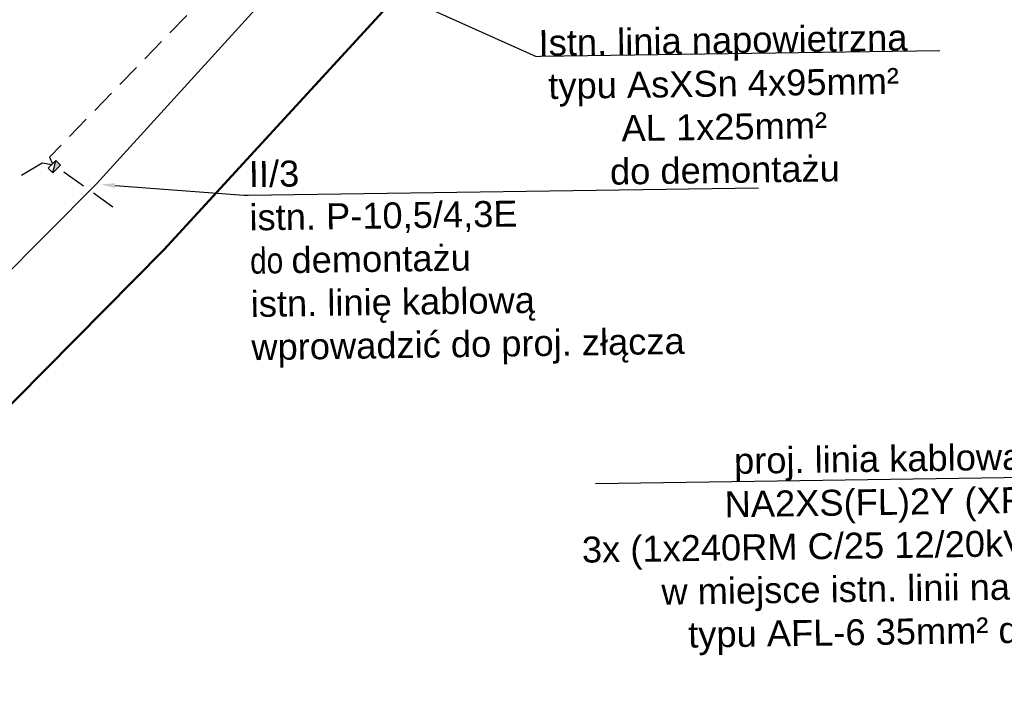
# Model space of a CAD drawing. Header units: millimetres. Extents: x 6504137 to 6515825, y 5737606 to 5784558.
# Tile 47 of 115: x 6511798 to 6511880, y 5757825 to 5757881. Entities that reach past the tile are written whole.
import ezdxf
from ezdxf import colors
from ezdxf.entities.mleader import LeaderData, LeaderLine
from ezdxf.math import Vec2, Vec3

# ---------------------------------------------------------------- set-up
doc = ezdxf.new("R2010")
doc.units = ezdxf.units.MM
doc.linetypes.add('JIS_02_2.0', pattern=[3, 2, -1])
for name, color, linetype in [('- kolizja linia nn', 132, 'Continuous'), ('_Kąt załomu', 7, 'Continuous'), ('_Opisy', 7, 'Continuous')]:
    doc.layers.add(name, color=color, linetype=linetype)
for name, color, linetype, lineweight in [('-Linia kablowa nn', 132, 'JIS_02_2.0', 30), ('_-demontaż nn', 132, 'DEMONTAZ', 20), ('_Zakres mapy projektowej', 4, 'Continuous', 50)]:
    doc.layers.add(name, color=color, linetype=linetype, lineweight=lineweight)
doc.styles.get("Standard").update_dxf_attribs({"font": 'ARIALN.TTF'})
doc.linetypes.add('DEMONTAZ', pattern='A,1,["x",Standard,S=1,R=0,X=-0.1,Y=-0.35],1', length=2)
doc.dimstyles.new('Kat załomu', dxfattribs={"dimtxt": 2.2, "dimasz": 5, "dimexe": 0.18, "dimexo": 0.0625, "dimtad": 0, "dimtih": 1, "dimtoh": 1, "dimdec": 4, "dimzin": 0, "dimdsep": 46, "dimtxsty": 'Standard', "dimcen": 0.9, "dimse1": 1, "dimse2": 1, "dimadec": 0, "dimazin": 0, "dimtfac": 1, "dimtdec": 4, "dimtofl": 0, "dimtmove": 0, "dimatfit": 3, "dimfxl": 1, "dimtolj": 1, "dimtzin": 0, "dimarcsym": 0})

# ---------------------------------------------------------------- blocks, each defined once
blk = doc.blocks.new('*D39')
at = {"layer": '_Kąt załomu', "color": 0, "lineweight": -2, "transparency": 16777216}
for start, end in [(327.3791, 68.7131), (208.99689, 310.32765)]:
    blk.add_arc((6513068.902, 5758234.535), 21.616, start, end, dxfattribs=at)
at = {"layer": '_Kąt załomu', "color": 0, "transparency": 16777216}
for points in [[(6513076.539, 5758253.87), (6513076.96, 5758255.483), (6513071.912, 5758255.941)], [(6513049.225, 5758223.739), (6513050.766, 5758224.373), (6513048.094, 5758228.68)]]:
    blk.add_solid(points, dxfattribs=at)
at = {"layer": 'Defpoints', "color": 0, "transparency": 16777216}
for p in [(6513238.178, 5759438.352), (6513068.902, 5758234.535), (6513071.839, 5758213.119), (6510843.987, 5757608.544)]:
    blk.add_point(p, dxfattribs=at)
at = {"layer": '_Kąt załomu', "color": 0, "transparency": 16777216, "insert": (6513085.18, 5758220.312), "char_height": 2.2, "attachment_point": 5, "rotation": 229}
blk.add_mtext('\\A1;246°', dxfattribs=at)
blk = doc.blocks.new('*D40')
at = {"layer": '_Kąt załomu', "color": 0, "lineweight": -2, "transparency": 16777216}
for start, end in [(315.03477, 4.86539), (251.71524, 301.5499)]:
    blk.add_arc((6510843.987, 5757608.544), 26.446, start, end, dxfattribs=at)
at = {"layer": '_Kąt załomu', "color": 0, "transparency": 16777216}
for points in [[(6510869.518, 5757610.638), (6510871.158, 5757610.936), (6510869.445, 5757615.707)], [(6510835.355, 5757582.67), (6510836.025, 5757584.196), (6510831.112, 5757585.444)]]:
    blk.add_solid(points, dxfattribs=at)
at = {"layer": 'Defpoints', "color": 0, "transparency": 16777216}
for p in [(6513068.902, 5758234.535), (6510843.987, 5757608.544), (6510851.195, 5757583.099), (6510579.264, 5757133.586)]:
    blk.add_point(p, dxfattribs=at)
at = {"layer": '_Kąt załomu', "color": 0, "transparency": 16777216, "insert": (6510860.374, 5757587.787), "char_height": 2.2, "attachment_point": 5, "rotation": 218}
blk.add_mtext('\\A1;135°', dxfattribs=at)

msp = doc.modelspace()

# ---------------------------------------------------------------- hatches: boundary and pattern name
at = {"layer": '- kolizja linia nn', "transparency": 33554687}
h = msp.add_hatch(color=141, dxfattribs=at)
h.dxf.hatch_style = 1
h.paths.add_polyline_path([(6511800.95046, 5757868.31427), (6511801.1909, 5757869.35193), (6511801.58663, 5757868.96512)])
h = msp.add_hatch(color=141, dxfattribs=at)
h.dxf.hatch_style = 1
h.paths.add_polyline_path([(6511800.95046, 5757868.31427), (6511801.1909, 5757869.35193), (6511801.58663, 5757868.96512)])

# ---------------------------------------------------------------- linework, layer by layer
at = {"layer": '- kolizja linia nn'}
msp.add_lwpolyline([(6511800.55473, 5757868.70107), (6511801.1909, 5757869.35193), (6511801.58663, 5757868.96512), (6511800.95046, 5757868.31427)], close=True, dxfattribs=at)
msp.add_lwpolyline([(6511800.55473, 5757868.70107), (6511801.1909, 5757869.35193), (6511801.58663, 5757868.96512), (6511800.95046, 5757868.31427)], close=True, dxfattribs=at)
msp.add_lwpolyline([(6511800.95046, 5757868.31427), (6511801.1909, 5757869.35193), (6511801.58663, 5757868.96512), (6511800.95046, 5757868.31427)], dxfattribs=at)
msp.add_lwpolyline([(6511800.95046, 5757868.31427), (6511801.1909, 5757869.35193), (6511801.58663, 5757868.96512), (6511800.95046, 5757868.31427)], dxfattribs=at)
at = {"layer": '-Linia kablowa nn'}
for points in [[(6511812.08682, 5757881.40385), (6511800.67709, 5757869.64138), (6511800.67709, 5757869.64138), (6511800.67709, 5757869.64138), (6511800.67709, 5757869.64138), (6511800.67709, 5757869.64138), (6511800.67709, 5757869.64138), (6511800.67709, 5757869.64138), (6511800.67709, 5757869.64138), (6511800.67709, 5757869.64138), (6511800.67709, 5757869.64138), (6511800.67709, 5757869.64138), (6511800.67709, 5757869.64138), (6511800.67709, 5757869.64138), (6511800.67709, 5757869.64138), (6511800.67709, 5757869.64138), (6511800.67709, 5757869.64138), (6511800.67709, 5757869.64138), (6511800.67709, 5757869.64138), (6511800.67709, 5757869.64138), (6511800.67709, 5757869.64138), (6511800.67709, 5757869.64138), (6511800.67709, 5757869.64138), (6511800.67709, 5757869.64138), (6511800.67709, 5757869.64138), (6511800.67709, 5757869.64138), (6511800.67709, 5757869.64138), (6511800.67709, 5757869.64138), (6511800.67709, 5757869.64138), (6511800.67709, 5757869.64138), (6511800.67709, 5757869.64138), (6511800.67709, 5757869.64138), (6511800.67709, 5757869.64138), (6511800.67709, 5757869.64138), (6511800.67709, 5757869.64138), (6511800.67709, 5757869.64138), (6511800.67709, 5757869.64138), (6511800.67709, 5757869.64138), (6511800.67709, 5757869.64138), (6511800.67709, 5757869.64138), (6511800.67709, 5757869.64138), (6511800.67709, 5757869.64138), (6511800.67709, 5757869.64138), (6511800.67709, 5757869.64138), (6511800.67709, 5757869.64138), (6511800.67709, 5757869.64138), (6511800.67709, 5757869.64138), (6511800.67709, 5757869.64138), (6511800.67709, 5757869.64138), (6511800.67709, 5757869.64138), (6511800.67709, 5757869.64138), (6511800.67709, 5757869.64138), (6511800.67709, 5757869.64138), (6511800.67709, 5757869.64138), (6511800.67709, 5757869.64138), (6511800.67709, 5757869.64138), (6511800.67709, 5757869.64138), (6511800.67709, 5757869.64138), (6511800.67709, 5757869.64138), (6511800.67709, 5757869.64138), (6511800.67709, 5757869.64138), (6511800.67709, 5757869.64138), (6511800.67709, 5757869.64138), (6511800.67709, 5757869.64138), (6511800.67709, 5757869.64138), (6511800.67709, 5757869.64138), (6511800.67709, 5757869.64138), (6511800.67709, 5757869.64138), (6511800.67709, 5757869.64138), (6511800.67709, 5757869.64138), (6511800.67709, 5757869.64138), (6511800.67709, 5757869.64138), (6511800.67709, 5757869.64138), (6511800.67709, 5757869.64138), (6511800.67709, 5757869.64138), (6511800.67709, 5757869.64138), (6511800.91985, 5757869.07462), (6511800.91985, 5757869.07462), (6511800.91985, 5757869.07462), (6511800.91985, 5757869.07462), (6511800.91985, 5757869.07462), (6511800.91985, 5757869.07462), (6511800.91985, 5757869.07462), (6511800.91985, 5757869.07462), (6511800.91985, 5757869.07462), (6511800.91985, 5757869.07462), (6511800.91985, 5757869.07462), (6511800.91985, 5757869.07462), (6511800.91985, 5757869.07462), (6511800.91985, 5757869.07462), (6511800.91985, 5757869.07462), (6511800.91985, 5757869.07462), (6511800.91985, 5757869.07462), (6511800.91985, 5757869.07462), (6511800.91985, 5757869.07462), (6511800.91985, 5757869.07462), (6511800.91985, 5757869.07462), (6511800.91985, 5757869.07462), (6511800.91985, 5757869.07462), (6511800.91985, 5757869.07462), (6511800.91985, 5757869.07462), (6511800.91985, 5757869.07462), (6511800.91985, 5757869.07462), (6511800.91985, 5757869.07462), (6511800.91985, 5757869.07462), (6511800.91985, 5757869.07462), (6511800.91985, 5757869.07462), (6511800.91985, 5757869.07462), (6511800.91985, 5757869.07462), (6511800.91985, 5757869.07462), (6511800.91985, 5757869.07462), (6511800.91985, 5757869.07462), (6511800.91985, 5757869.07462), (6511800.91985, 5757869.07462), (6511800.91985, 5757869.07462), (6511800.91985, 5757869.07462), (6511800.91985, 5757869.07462), (6511800.91985, 5757869.07462), (6511800.91985, 5757869.07462), (6511800.91985, 5757869.07462), (6511800.91985, 5757869.07462), (6511800.91985, 5757869.07462), (6511800.91985, 5757869.07462), (6511800.91985, 5757869.07462), (6511800.91985, 5757869.07462), (6511800.91985, 5757869.07462), (6511800.91985, 5757869.07462), (6511800.91985, 5757869.07462), (6511800.91985, 5757869.07462), (6511800.91985, 5757869.07462), (6511800.91985, 5757869.07462), (6511800.91985, 5757869.07462), (6511800.91985, 5757869.07462), (6511800.91985, 5757869.07462), (6511800.91985, 5757869.07462), (6511800.91985, 5757869.07462), (6511800.91985, 5757869.07462), (6511800.91985, 5757869.07462), (6511800.91985, 5757869.07462), (6511800.91985, 5757869.07462), (6511800.91985, 5757869.07462), (6511800.91985, 5757869.07462), (6511800.91985, 5757869.07462), (6511800.91985, 5757869.07462), (6511800.91985, 5757869.07462), (6511800.91985, 5757869.07462), (6511800.91985, 5757869.07462), (6511800.91985, 5757869.07462), (6511800.91985, 5757869.07462), (6511800.91985, 5757869.07462), (6511800.91985, 5757869.07462), (6511800.91985, 5757869.07462), (6511800.91985, 5757869.07462), (6511800.91985, 5757869.07462), (6511800.91985, 5757869.07462), (6511800.91985, 5757869.07462), (6511800.91985, 5757869.07462), (6511800.91985, 5757869.07462), (6511800.91985, 5757869.07462), (6511800.91985, 5757869.07462), (6511800.91985, 5757869.07462), (6511800.91985, 5757869.07462), (6511800.91985, 5757869.07462), (6511800.91985, 5757869.07462), (6511800.91985, 5757869.07462), (6511800.91985, 5757869.07462), (6511800.91985, 5757869.07462), (6511800.91985, 5757869.07462), (6511800.91985, 5757869.07462), (6511800.91985, 5757869.07462), (6511800.91985, 5757869.07462), (6511800.91985, 5757869.07462), (6511800.91985, 5757869.07462), (6511800.91985, 5757869.07462), (6511800.91985, 5757869.07462), (6511800.91985, 5757869.07462), (6511800.91985, 5757869.07462), (6511800.91985, 5757869.07462), (6511800.91985, 5757869.07462), (6511800.91985, 5757869.07462), (6511800.91985, 5757869.07462), (6511800.91985, 5757869.07462), (6511800.91985, 5757869.07462), (6511800.91985, 5757869.07462), (6511800.91985, 5757869.07462), (6511800.91985, 5757869.07462), (6511800.91985, 5757869.07462), (6511800.91985, 5757869.07462), (6511800.91985, 5757869.07462), (6511800.91985, 5757869.07462), (6511800.91985, 5757869.07462), (6511800.91985, 5757869.07462), (6511800.91985, 5757869.07462), (6511800.91985, 5757869.07462), (6511800.91985, 5757869.07462), (6511800.91985, 5757869.07462), (6511800.91985, 5757869.07462), (6511800.91985, 5757869.07462), (6511800.91985, 5757869.07462), (6511800.91985, 5757869.07462), (6511800.91985, 5757869.07462), (6511800.91985, 5757869.07462), (6511800.91985, 5757869.07462), (6511800.91985, 5757869.07462), (6511800.91985, 5757869.07462), (6511800.91985, 5757869.07462), (6511800.91985, 5757869.07462), (6511800.91985, 5757869.07462), (6511800.91985, 5757869.07462), (6511800.91985, 5757869.07462), (6511800.91985, 5757869.07462), (6511800.91985, 5757869.07462), (6511800.91985, 5757869.07462), (6511800.91985, 5757869.07462), (6511800.91985, 5757869.07462), (6511800.91985, 5757869.07462), (6511800.91985, 5757869.07462), (6511800.91985, 5757869.07462), (6511800.91985, 5757869.07462), (6511800.91985, 5757869.07462), (6511800.91985, 5757869.07462), (6511800.91985, 5757869.07462), (6511800.91985, 5757869.07462), (6511800.91985, 5757869.07462), (6511800.91985, 5757869.07462), (6511800.91985, 5757869.07462), (6511800.91985, 5757869.07462), (6511800.91985, 5757869.07462), (6511800.91985, 5757869.07462), (6511800.91985, 5757869.07462), (6511800.91985, 5757869.07462)], [(6511800.84911, 5757869.00225), (6511800.84911, 5757869.00225), (6511800.84911, 5757869.00225), (6511800.84911, 5757869.00225), (6511800.84911, 5757869.00225), (6511800.84911, 5757869.00225), (6511800.84911, 5757869.00225), (6511800.84911, 5757869.00225), (6511800.84911, 5757869.00225), (6511800.84911, 5757869.00225), (6511800.84911, 5757869.00225), (6511800.84911, 5757869.00225), (6511800.84911, 5757869.00225), (6511800.84911, 5757869.00225), (6511800.84911, 5757869.00225), (6511800.84911, 5757869.00225), (6511800.84911, 5757869.00225), (6511800.84911, 5757869.00225), (6511800.84911, 5757869.00225), (6511800.84911, 5757869.00225), (6511800.84911, 5757869.00225), (6511800.84911, 5757869.00225), (6511800.84911, 5757869.00225), (6511800.84911, 5757869.00225), (6511800.84911, 5757869.00225), (6511800.84911, 5757869.00225), (6511800.84911, 5757869.00225), (6511800.84911, 5757869.00225), (6511800.84911, 5757869.00225), (6511800.84911, 5757869.00225), (6511800.84911, 5757869.00225), (6511800.84911, 5757869.00225), (6511800.84911, 5757869.00225), (6511800.84911, 5757869.00225), (6511800.84911, 5757869.00225), (6511800.84911, 5757869.00225), (6511800.84911, 5757869.00225), (6511800.84911, 5757869.00225), (6511800.84911, 5757869.00225), (6511800.84911, 5757869.00225), (6511800.84911, 5757869.00225), (6511800.84911, 5757869.00225), (6511800.84911, 5757869.00225), (6511800.84911, 5757869.00225), (6511800.84911, 5757869.00225), (6511800.84911, 5757869.00225), (6511800.84911, 5757869.00225), (6511800.84911, 5757869.00225), (6511800.84911, 5757869.00225), (6511800.84911, 5757869.00225), (6511800.84911, 5757869.00225), (6511800.84911, 5757869.00225), (6511800.84911, 5757869.00225), (6511800.84911, 5757869.00225), (6511800.84911, 5757869.00225), (6511800.84911, 5757869.00225), (6511800.84911, 5757869.00225), (6511800.84911, 5757869.00225), (6511800.84911, 5757869.00225), (6511800.84911, 5757869.00225), (6511800.84911, 5757869.00225), (6511800.84911, 5757869.00225), (6511800.84911, 5757869.00225), (6511800.84911, 5757869.00225), (6511800.84911, 5757869.00225), (6511800.84911, 5757869.00225), (6511800.84911, 5757869.00225), (6511800.84911, 5757869.00225), (6511800.84911, 5757869.00225), (6511800.84911, 5757869.00225), (6511800.84911, 5757869.00225), (6511800.84911, 5757869.00225), (6511800.84911, 5757869.00225), (6511800.84911, 5757869.00225), (6511800.84911, 5757869.00225), (6511800.84911, 5757869.00225), (6511800.84911, 5757869.00225), (6511800.84911, 5757869.00225), (6511800.84911, 5757869.00225), (6511800.84911, 5757869.00225), (6511800.84911, 5757869.00225), (6511800.84911, 5757869.00225), (6511800.84911, 5757869.00225), (6511800.84911, 5757869.00225), (6511800.84911, 5757869.00225), (6511800.84911, 5757869.00225), (6511800.84911, 5757869.00225), (6511800.84911, 5757869.00225), (6511800.84911, 5757869.00225), (6511800.84911, 5757869.00225), (6511800.84911, 5757869.00225), (6511800.06682, 5757869.12385), (6511800.06682, 5757869.12385), (6511800.06682, 5757869.12385), (6511800.06682, 5757869.12385), (6511800.06682, 5757869.12385), (6511800.06682, 5757869.12385), (6511800.06682, 5757869.12385), (6511800.06682, 5757869.12385), (6511800.06682, 5757869.12385), (6511800.06682, 5757869.12385), (6511800.06682, 5757869.12385), (6511800.06682, 5757869.12385), (6511800.06682, 5757869.12385), (6511800.06682, 5757869.12385), (6511800.06682, 5757869.12385), (6511800.06682, 5757869.12385), (6511800.06682, 5757869.12385), (6511800.06682, 5757869.12385), (6511800.06682, 5757869.12385), (6511800.06682, 5757869.12385), (6511800.06682, 5757869.12385), (6511800.06682, 5757869.12385), (6511800.06682, 5757869.12385), (6511800.06682, 5757869.12385), (6511800.06682, 5757869.12385), (6511800.06682, 5757869.12385), (6511800.06682, 5757869.12385), (6511800.06682, 5757869.12385), (6511800.06682, 5757869.12385), (6511800.06682, 5757869.12385), (6511800.06682, 5757869.12385), (6511800.06682, 5757869.12385), (6511794.31682, 5757865.70385)], [(6511805.95, 5757865.47), (6511805.95, 5757865.47), (6511805.95, 5757865.47), (6511805.95, 5757865.47), (6511805.95, 5757865.47), (6511805.95, 5757865.47), (6511805.95, 5757865.47), (6511805.95, 5757865.47), (6511805.95, 5757865.47), (6511805.95, 5757865.47), (6511805.95, 5757865.47), (6511805.95, 5757865.47), (6511805.95, 5757865.47), (6511805.95, 5757865.47), (6511805.95, 5757865.47), (6511805.95, 5757865.47), (6511805.95, 5757865.47), (6511805.95, 5757865.47), (6511805.95, 5757865.47), (6511805.95, 5757865.47), (6511805.95, 5757865.47), (6511805.95, 5757865.47), (6511805.95, 5757865.47), (6511805.95, 5757865.47), (6511805.95, 5757865.47), (6511805.95, 5757865.47), (6511805.95, 5757865.47), (6511805.95, 5757865.47), (6511805.95, 5757865.47), (6511805.95, 5757865.47), (6511805.95, 5757865.47), (6511805.95, 5757865.47), (6511805.95, 5757865.47), (6511805.95, 5757865.47), (6511805.95, 5757865.47), (6511805.95, 5757865.47), (6511805.95, 5757865.47), (6511805.95, 5757865.47), (6511805.95, 5757865.47), (6511805.95, 5757865.47), (6511805.95, 5757865.47), (6511805.95, 5757865.47), (6511805.95, 5757865.47), (6511805.95, 5757865.47), (6511805.95, 5757865.47), (6511805.95, 5757865.47), (6511805.95, 5757865.47), (6511805.95, 5757865.47), (6511805.95, 5757865.47), (6511805.95, 5757865.47), (6511805.95, 5757865.47), (6511805.95, 5757865.47), (6511805.95, 5757865.47), (6511805.95, 5757865.47), (6511805.95, 5757865.47), (6511805.95, 5757865.47), (6511805.95, 5757865.47), (6511805.95, 5757865.47), (6511805.95, 5757865.47), (6511805.95, 5757865.47), (6511805.95, 5757865.47), (6511805.95, 5757865.47), (6511805.95, 5757865.47), (6511805.95, 5757865.47), (6511805.95, 5757865.47), (6511805.95, 5757865.47), (6511805.95, 5757865.47), (6511805.95, 5757865.47), (6511805.95, 5757865.47), (6511805.95, 5757865.47), (6511805.95, 5757865.47), (6511805.95, 5757865.47), (6511805.95, 5757865.47), (6511805.95, 5757865.47), (6511805.95, 5757865.47), (6511805.95, 5757865.47), (6511805.95, 5757865.47), (6511805.95, 5757865.47), (6511805.95, 5757865.47), (6511805.95, 5757865.47), (6511805.95, 5757865.47), (6511805.95, 5757865.47), (6511805.95, 5757865.47), (6511805.95, 5757865.47), (6511805.95, 5757865.47), (6511805.95, 5757865.47), (6511805.95, 5757865.47), (6511805.95, 5757865.47), (6511805.95, 5757865.47), (6511805.95, 5757865.47), (6511805.95, 5757865.47), (6511805.95, 5757865.47), (6511805.95, 5757865.47), (6511805.95, 5757865.47), (6511805.95, 5757865.47), (6511805.95, 5757865.47), (6511805.95, 5757865.47), (6511805.95, 5757865.47), (6511805.95, 5757865.47), (6511805.95, 5757865.47), (6511805.95, 5757865.47), (6511805.95, 5757865.47), (6511805.95, 5757865.47), (6511805.95, 5757865.47), (6511805.95, 5757865.47), (6511805.95, 5757865.47), (6511805.95, 5757865.47), (6511805.95, 5757865.47), (6511805.95, 5757865.47), (6511805.95, 5757865.47), (6511805.95, 5757865.47), (6511805.95, 5757865.47), (6511805.95, 5757865.47), (6511805.95, 5757865.47), (6511805.95, 5757865.47), (6511805.95, 5757865.47), (6511805.95, 5757865.47), (6511805.95, 5757865.47), (6511805.95, 5757865.47), (6511805.95, 5757865.47), (6511805.95, 5757865.47), (6511805.95, 5757865.47), (6511805.95, 5757865.47), (6511805.95, 5757865.47), (6511805.95, 5757865.47), (6511805.95, 5757865.47), (6511805.95, 5757865.47), (6511805.95, 5757865.47), (6511805.95, 5757865.47), (6511805.95, 5757865.47), (6511805.95, 5757865.47), (6511805.95, 5757865.47), (6511805.95, 5757865.47), (6511805.95, 5757865.47), (6511805.95, 5757865.47), (6511805.95, 5757865.47), (6511805.95, 5757865.47), (6511805.95, 5757865.47), (6511805.95, 5757865.47), (6511805.95, 5757865.47), (6511805.95, 5757865.47), (6511805.95, 5757865.47), (6511805.95, 5757865.47), (6511805.95, 5757865.47), (6511805.95, 5757865.47), (6511805.95, 5757865.47), (6511805.95, 5757865.47), (6511805.95, 5757865.47), (6511805.95, 5757865.47), (6511805.95, 5757865.47), (6511805.95, 5757865.47), (6511805.95, 5757865.47), (6511805.95, 5757865.47), (6511805.95, 5757865.47), (6511805.95, 5757865.47), (6511805.95, 5757865.47), (6511805.95, 5757865.47), (6511805.95, 5757865.47), (6511805.95, 5757865.47), (6511805.95, 5757865.47), (6511805.95, 5757865.47), (6511805.95, 5757865.47), (6511805.95, 5757865.47), (6511805.95, 5757865.47), (6511805.95, 5757865.47), (6511805.95, 5757865.47), (6511805.95, 5757865.47), (6511805.95, 5757865.47), (6511805.95, 5757865.47), (6511805.95, 5757865.47), (6511805.95, 5757865.47), (6511805.95, 5757865.47), (6511805.95, 5757865.47), (6511805.95, 5757865.47), (6511805.95, 5757865.47), (6511805.95, 5757865.47), (6511805.95, 5757865.47), (6511805.95, 5757865.47), (6511805.95, 5757865.47), (6511805.95, 5757865.47), (6511805.95, 5757865.47), (6511805.95, 5757865.47), (6511805.95, 5757865.47), (6511805.95, 5757865.47), (6511805.95, 5757865.47), (6511805.95, 5757865.47), (6511805.95, 5757865.47), (6511805.95, 5757865.47), (6511805.95, 5757865.47), (6511805.95, 5757865.47), (6511805.95, 5757865.47), (6511805.95, 5757865.47), (6511805.95, 5757865.47), (6511805.95, 5757865.47), (6511805.95, 5757865.47), (6511805.95, 5757865.47), (6511805.95, 5757865.47), (6511805.95, 5757865.47), (6511805.95, 5757865.47), (6511805.95, 5757865.47), (6511805.95, 5757865.47), (6511805.95, 5757865.47), (6511805.95, 5757865.47), (6511805.95, 5757865.47), (6511805.95, 5757865.47), (6511805.95, 5757865.47), (6511805.95, 5757865.47), (6511805.95, 5757865.47), (6511805.95, 5757865.47), (6511805.95, 5757865.47), (6511805.95, 5757865.47), (6511805.95, 5757865.47), (6511805.95, 5757865.47), (6511805.95, 5757865.47), (6511805.95, 5757865.47), (6511805.95, 5757865.47), (6511805.95, 5757865.47), (6511805.95, 5757865.47), (6511805.95, 5757865.47), (6511805.95, 5757865.47), (6511805.95, 5757865.47), (6511805.95, 5757865.47), (6511805.95, 5757865.47), (6511805.95, 5757865.47), (6511805.95, 5757865.47), (6511805.95, 5757865.47), (6511805.95, 5757865.47), (6511805.95, 5757865.47), (6511805.95, 5757865.47), (6511805.95, 5757865.47), (6511801.35926, 5757868.7325), (6511801.35926, 5757868.7325), (6511801.35926, 5757868.7325), (6511801.35926, 5757868.7325), (6511801.35926, 5757868.7325), (6511801.35926, 5757868.7325), (6511801.35926, 5757868.7325), (6511801.35926, 5757868.7325), (6511801.35926, 5757868.7325), (6511801.35926, 5757868.7325), (6511801.35926, 5757868.7325), (6511801.35926, 5757868.7325), (6511801.35926, 5757868.7325), (6511801.35926, 5757868.7325), (6511801.35926, 5757868.7325), (6511801.35926, 5757868.7325), (6511801.35926, 5757868.7325), (6511801.35926, 5757868.7325), (6511801.35926, 5757868.7325), (6511801.35926, 5757868.7325), (6511801.35926, 5757868.7325), (6511801.35926, 5757868.7325), (6511801.35926, 5757868.7325), (6511801.35926, 5757868.7325), (6511801.35926, 5757868.7325), (6511801.35926, 5757868.7325), (6511801.35926, 5757868.7325), (6511801.35926, 5757868.7325), (6511801.35926, 5757868.7325), (6511801.35926, 5757868.7325), (6511801.35926, 5757868.7325), (6511801.35926, 5757868.7325), (6511801.35926, 5757868.7325), (6511801.35926, 5757868.7325), (6511801.35926, 5757868.7325), (6511801.35926, 5757868.7325), (6511801.35926, 5757868.7325), (6511801.35926, 5757868.7325), (6511801.35926, 5757868.7325), (6511801.35926, 5757868.7325), (6511801.35926, 5757868.7325), (6511801.35926, 5757868.7325), (6511801.35926, 5757868.7325), (6511801.35926, 5757868.7325), (6511801.35926, 5757868.7325), (6511801.35926, 5757868.7325), (6511801.35926, 5757868.7325), (6511801.35926, 5757868.7325), (6511801.35926, 5757868.7325), (6511801.35926, 5757868.7325), (6511801.35926, 5757868.7325), (6511801.35926, 5757868.7325), (6511801.35926, 5757868.7325), (6511801.35926, 5757868.7325), (6511801.35926, 5757868.7325), (6511801.35926, 5757868.7325), (6511801.35926, 5757868.7325), (6511801.35926, 5757868.7325), (6511801.35926, 5757868.7325), (6511801.35926, 5757868.7325), (6511801.35926, 5757868.7325), (6511801.35926, 5757868.7325), (6511801.35926, 5757868.7325), (6511801.35926, 5757868.7325), (6511801.35926, 5757868.7325), (6511801.35926, 5757868.7325), (6511801.35926, 5757868.7325), (6511801.35926, 5757868.7325), (6511801.35926, 5757868.7325), (6511801.35926, 5757868.7325), (6511801.35926, 5757868.7325), (6511801.35926, 5757868.7325), (6511801.35926, 5757868.7325), (6511801.35926, 5757868.7325), (6511801.35926, 5757868.7325), (6511801.35926, 5757868.7325), (6511801.35926, 5757868.7325), (6511801.35926, 5757868.7325), (6511801.35926, 5757868.7325), (6511801.35926, 5757868.7325), (6511801.35926, 5757868.7325), (6511801.35926, 5757868.7325), (6511801.35926, 5757868.7325), (6511801.35926, 5757868.7325), (6511801.35926, 5757868.7325), (6511801.35926, 5757868.7325), (6511801.35926, 5757868.7325), (6511801.35926, 5757868.7325), (6511801.35926, 5757868.7325), (6511801.35926, 5757868.7325), (6511801.35926, 5757868.7325), (6511801.35926, 5757868.7325), (6511801.35926, 5757868.7325), (6511801.35926, 5757868.7325), (6511801.35926, 5757868.7325), (6511801.35926, 5757868.7325), (6511801.35926, 5757868.7325), (6511801.35926, 5757868.7325), (6511801.35926, 5757868.7325), (6511801.35926, 5757868.7325), (6511801.35926, 5757868.7325), (6511801.35926, 5757868.7325), (6511801.35926, 5757868.7325), (6511801.35926, 5757868.7325), (6511801.35926, 5757868.7325), (6511801.35926, 5757868.7325), (6511801.35926, 5757868.7325), (6511801.35926, 5757868.7325), (6511801.35926, 5757868.7325), (6511801.35926, 5757868.7325), (6511801.35926, 5757868.7325), (6511801.35926, 5757868.7325), (6511801.35926, 5757868.7325), (6511801.35926, 5757868.7325), (6511801.35926, 5757868.7325), (6511801.35926, 5757868.7325), (6511801.35926, 5757868.7325), (6511801.35926, 5757868.7325), (6511801.35926, 5757868.7325), (6511801.35926, 5757868.7325), (6511801.35926, 5757868.7325), (6511801.35926, 5757868.7325), (6511801.35926, 5757868.7325), (6511801.35926, 5757868.7325), (6511801.35926, 5757868.7325), (6511801.35926, 5757868.7325), (6511801.35926, 5757868.7325), (6511801.35926, 5757868.7325), (6511801.35926, 5757868.7325), (6511801.35926, 5757868.7325), (6511801.35926, 5757868.7325), (6511801.35926, 5757868.7325), (6511801.35926, 5757868.7325), (6511801.35926, 5757868.7325), (6511801.35926, 5757868.7325), (6511801.35926, 5757868.7325), (6511801.35926, 5757868.7325), (6511801.35926, 5757868.7325), (6511801.35926, 5757868.7325), (6511801.35926, 5757868.7325), (6511801.35926, 5757868.7325), (6511801.35926, 5757868.7325), (6511801.35926, 5757868.7325), (6511801.35926, 5757868.7325), (6511801.35926, 5757868.7325), (6511801.35926, 5757868.7325), (6511801.35926, 5757868.7325), (6511801.35926, 5757868.7325), (6511801.35926, 5757868.7325), (6511801.35926, 5757868.7325), (6511801.35926, 5757868.7325), (6511801.35926, 5757868.7325), (6511801.35926, 5757868.7325), (6511801.35926, 5757868.7325), (6511801.35926, 5757868.7325)]]:
    msp.add_lwpolyline(points, dxfattribs=at)
at = {"layer": '_-demontaż nn', "linetype": 'DEMONTAZ'}
for p, q in [((6511804.58, 5757867.42), (6511839.74, 5757906.08)), ((6511769.92, 5757832.6), (6511804.58, 5757867.42))]:
    msp.add_line(p, q, dxfattribs=at)
at = {"layer": '_Zakres mapy projektowej'}
msp.add_lwpolyline([(6511888.22893, 5757942.31046), (6511870.14529, 5757956.79353), (6511859.88538, 5757947.69512), (6511839.63658, 5757927.13658), (6511820.23954, 5757908.01056), (6511807.26946, 5757896.2407), (6511793.19596, 5757887.08421), (6511771.01133, 5757865.67391), (6511746.28688, 5757842.06063), (6511708.37554, 5757804.0254), (6511731.29465, 5757781.49231), (6511775.76562, 5757827.12844), (6511810.17585, 5757861.91134), (6511834.38192, 5757888.27381), (6511847.82669, 5757902.75279)], close=True, dxfattribs=at)

# ---------------------------------------------------------------- dimensions: what is measured, and where the dimension line sits
at = {"layer": '_Kąt załomu'}
for base, center, p1, p2, picture, middle, turn in [((6513071.83868, 5758213.11917), (6513068.902, 5758234.535), (6513238.178, 5759438.352), (6510843.987, 5757608.54399), '*D39', (6513085.18004, 5758220.31223), 229), ((6510851.19469, 5757583.09922), (6510843.98701, 5757608.544), (6513068.902, 5758234.535), (6510579.264, 5757133.586), '*D40', (6510860.37414, 5757587.78709), 218)]:
    dim = msp.add_angular_dim_3p(base=base, center=center, p1=p1, p2=p2, dimstyle='Kat załomu', dxfattribs=at)
    dim.commit()
    dim.dimension.update_dxf_attribs({"geometry": picture, "text_midpoint": middle, "text_rotation": turn})

# ---------------------------------------------------------------- leaders
at = {"layer": '_Opisy', "linetype": 'Continuous'}
ml = msp.add_multileader_mtext('Standard', dxfattribs=at)
ml.set_content('{\\fArial|b0|i0|c238|p34;II/4     \\P\\C256;istn. P-10,5/6E\\P}do przebudowy na\\P{\\fArial|b0|i0|c238|p34;\\C256;Kgo 10,5/xxE\\Pprzesunąć w celu\\Pzachowania wymaganej \\Podległości}', color=256)
ml.set_leader_properties()
ml.build(insert=Vec2(0, 0))
ml.multileader.update_dxf_attribs({"text_left_attachment_type": 6, "text_right_attachment_type": 6, "dogleg_length": 0.45, "arrow_head_size": 1.2, "scale": 0.8})
ctx = ml.context
ctx.base_point, ctx.scale, ctx.char_height, ctx.arrow_head_size, ctx.landing_gap_size, ctx.plane_origin, ctx.plane_x_axis, ctx.plane_y_axis = Vec3(6511792.74805, 5757916.08071, 30.78), 0.8, 2.16, 1.2, 0.072, Vec3(6511894.07107, 5757963.771, 30.78), Vec3(0.99989223, 0.01468122), Vec3(-0.01468122, 0.99989223)
ctx.left_attachment, ctx.right_attachment = 6, 6
notes = []
notes.append((ctx, [(1, (1, 1, 0), (6511825.01943, 5757916.55455, 30.78), (-0.99989223, -0.01468122), 0.36, [(1, [(6511842.32999, 5757908.87101, 30.78)], 0, [])])]))
ctx.mtext.insert, ctx.mtext.text_direction, ctx.mtext.rotation, ctx.mtext.flow_direction = Vec3(6511792.77846, 5757918.91333, 30.78), Vec3(0.99989223, 0.01468122), 0.01468174, 5
ml = msp.add_multileader_mtext('Standard', dxfattribs=at)
ml.set_content('\\pxqc;{\\fArial|b0|i0|c238|p34;Istn. linia napowietrzna \\Ptypu AsXSn 4x95mm²\\PAL 1x25mm²\\P\\pq*;do demontażu}', color=256)
ml.set_leader_properties()
ml.build(insert=Vec2(0, 0))
ml.multileader.update_dxf_attribs({"text_left_attachment_type": 6, "text_right_attachment_type": 6, "dogleg_length": 0.45, "arrow_head_size": 1.2, "scale": 0.8})
ctx = ml.context
ctx.base_point, ctx.scale, ctx.char_height, ctx.arrow_head_size, ctx.landing_gap_size, ctx.plane_origin, ctx.plane_x_axis, ctx.plane_y_axis = Vec3(6511841.51482, 5757878.02242, 41.02), 0.8, 2.16, 1.2, 0.072, Vec3(6511912.16648, 5757930.91131, 41.02), Vec3(0.99989223, 0.01468122), Vec3(-0.01468122, 0.99989223)
ctx.left_attachment, ctx.right_attachment = 6, 6
notes.append((ctx, [(0, (1, 1, 0), (6511841.15485, 5757878.01714, 41.02), (0.99989223, 0.01468122), 0.36, [(0, [(6511822.02781, 5757886.60465, 41.02)], 0, [])])]))
ctx.mtext.insert, ctx.mtext.text_direction, ctx.mtext.rotation, ctx.mtext.alignment, ctx.mtext.flow_direction = Vec3(6511856.69578, 5757880.44092, 41.02), Vec3(0.99989223, 0.01468122), 0.01468174, 2, 5
ml = msp.add_multileader_mtext('Standard', dxfattribs=at)
ml.set_content('\\pxqc;{\\fArial|b0|i0|c238|p34;proj. linia kablowa SN-15kV \\PNA2XS(FL)2Y (XRUHAKXS)\\P\\C256;3x (1x240RM C/25 12/20kV) L=00088|00115m\\Pw miejsce istn. linii napowietrznej SN\\Ptypu AFL-6 35mm² do demontażu}', color=256)
ml.set_leader_properties()
ml.build(insert=Vec2(0, 0))
ml.multileader.update_dxf_attribs({"text_left_attachment_type": 6, "text_right_attachment_type": 6, "dogleg_length": 0.36, "arrow_head_size": 1.2, "scale": 0.8})
ctx = ml.context
ctx.base_point, ctx.scale, ctx.char_height, ctx.arrow_head_size, ctx.landing_gap_size, ctx.plane_origin, ctx.plane_x_axis, ctx.plane_y_axis = Vec3(6511844.97748, 5757842.41729, 10.3), 0.8, 2.16, 1.2, 0.072, Vec3(6511857.30921, 5757949.67041, 10.3), Vec3(0.99989223, 0.01468122), Vec3(-0.01468122, 0.99989223)
ctx.left_attachment, ctx.right_attachment, ctx.text_align_type = 6, 6, 2
notes.append((ctx, [(1, (1, 1, 0), (6511907.51232, 5757843.33548, 10.3), (-0.99989223, -0.01468122), 0.288, [(1, [(6511909.67963, 5757880.73028, 10.3)], 0, [])])]))
ctx.mtext.insert, ctx.mtext.text_direction, ctx.mtext.rotation, ctx.mtext.alignment, ctx.mtext.flow_direction = Vec3(6511876.05934, 5757845.70584, 10.3), Vec3(0.99989223, 0.01468122), 0.01468174, 2, 5
ml = msp.add_multileader_mtext('Standard', dxfattribs=at)
ml.set_content('{\\fArial|b0|i0|c238|p34;II/3       \\P\\C256;istn. P-10,5/4,3E\\P}do {\\fArial|b0|i0|c238|p34;\\C256;demontażu\\Pistn. linię kablową \\Pwprowadzić do proj. złącza}', color=256)
ml.set_leader_properties()
ml.build(insert=Vec2(0, 0))
ml.multileader.update_dxf_attribs({"text_left_attachment_type": 6, "text_right_attachment_type": 6, "dogleg_length": 0.45, "arrow_head_size": 1.2, "scale": 0.8})
ctx = ml.context
ctx.base_point, ctx.scale, ctx.char_height, ctx.arrow_head_size, ctx.landing_gap_size, ctx.plane_origin, ctx.plane_x_axis, ctx.plane_y_axis = Vec3(6511817.21034, 5757866.45814, 30.78), 0.8, 2.16, 1.2, 0.072, Vec3(6511911.55619, 5757910.37993, 30.78), Vec3(0.99989223, 0.01468122), Vec3(-0.01468122, 0.99989223)
ctx.left_attachment, ctx.right_attachment = 6, 6
notes.append((ctx, [(0, (1, 1, 0), (6511816.85038, 5757866.45286, 30.78), (0.99989223, 0.01468122), 0.36, [(0, [(6511804.92434, 5757867.35734, 30.78)], 0, [])])]))
ctx.mtext.insert, ctx.mtext.text_direction, ctx.mtext.rotation, ctx.mtext.flow_direction = Vec3(6511817.24075, 5757869.29076, 30.78), Vec3(0.99989223, 0.01468122), 0.01468174, 5
for ctx, leaders in notes:
    for number, flags, end, landing, length, lines in leaders:
        leader = LeaderData()
        leader.index, (leader.has_last_leader_line, leader.has_dogleg_vector, leader.attachment_direction) = number, flags
        leader.last_leader_point, leader.dogleg_vector, leader.dogleg_length = Vec3(end), Vec3(landing), length
        for number, points, colour, breaks in lines:
            line = LeaderLine()
            line.index, line.vertices, line.color, line.breaks = number, Vec3.list(points), colors.encode_raw_color(colour), breaks
            leader.lines.append(line)
        ctx.leaders.append(leader)

doc.saveas('drawing.dxf')
